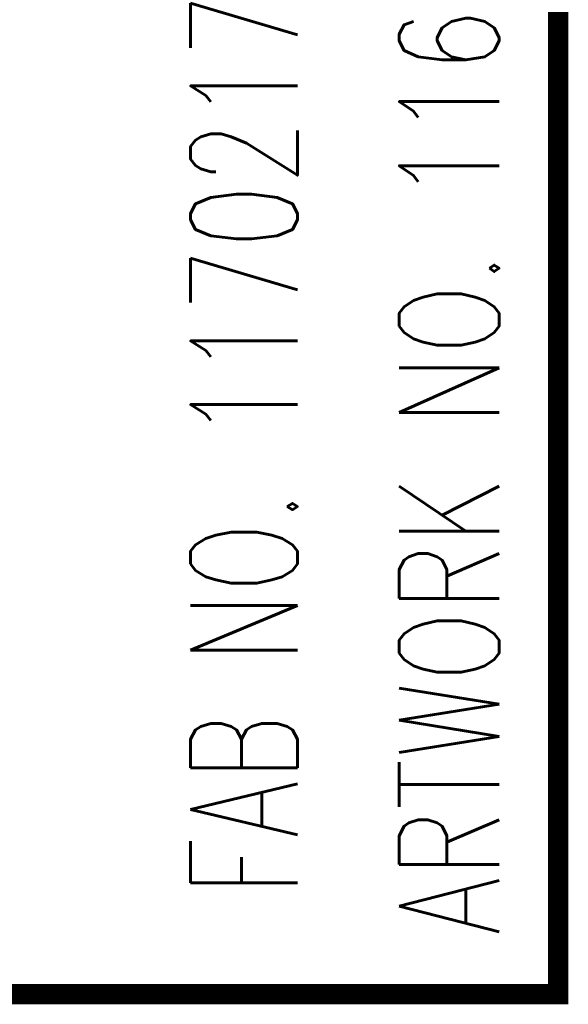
# Model space of a CAD drawing. Extents: x -15.7 to 1.3, y -11.4 to -0.4.
# Tile 8 of 11: x -5.899 to -5.36, y -4.28 to -3.312. Entities that reach past the tile are written whole.
import ezdxf

# ---------------------------------------------------------------- set-up
doc = ezdxf.new("R2010")
doc.units = 0
doc.header["$MEASUREMENT"] = 0
doc.layers.get('0').update_dxf_attribs({"linetype": 'CONTINUOUS'})
doc.layers.add('BOARD_OUTLINE_00', color=254, linetype='CONTINUOUS')
doc.layers.add('TEXT_01', color=2, linetype='CONTINUOUS')
doc.styles.add('W0$007', font='simplex', dxfattribs={"width": 0.75})

# ---------------------------------------------------------------- blocks, each defined once
blk = doc.blocks.new('SMOOTH_0$01')
at = {"const_width": 0.005}
blk.add_lwpolyline([(-0.0025, 0, 1), (0.0025, 0, 1)], format="xyb", close=True, dxfattribs=at)
blk = doc.blocks.new('BOARD_2')
at = {"layer": 'BOARD_OUTLINE_00', "const_width": 0.01}
blk.add_lwpolyline([(0, 0.75), (0, 3.85), (1.15, 3.85), (1.15, 3.45), (1.27, 3.45), (1.27, 1.15), (1.15, 1.15), (1.15, 0.75)], close=True, dxfattribs=at)
at = {"layer": 'BOARD_OUTLINE_00'}
blk.add_blockref('SMOOTH_0$01', (0, 0.75), dxfattribs=at)
blk = doc.blocks.new('DRAWING_3')
at = {"layer": 'TEXT_01', "style": 'W0$007', "width": 0.75}
blk.add_text('FAB NO. 1170217', height=0.0525, dxfattribs=at).set_placement((-0.924, -0.422))

msp = doc.modelspace()

# ---------------------------------------------------------------- block references
at = {"xscale": 2, "yscale": 2, "zscale": 2, "rotation": 90}
for name, p in [('BOARD_2', (-3.86976, -4.26951)), ('DRAWING_3', (-6.46976, -2.32551))]:
    msp.add_blockref(name, p, dxfattribs=at)

# ---------------------------------------------------------------- texts
at = {"layer": 'TEXT_01', "style": 'W0$007', "width": 0.75}
msp.add_text('ARTWORK NO. 1160217 REV A', height=0.098, rotation=90, dxfattribs=at).set_placement((-5.42776, -4.21151))

doc.saveas('drawing.dxf')
